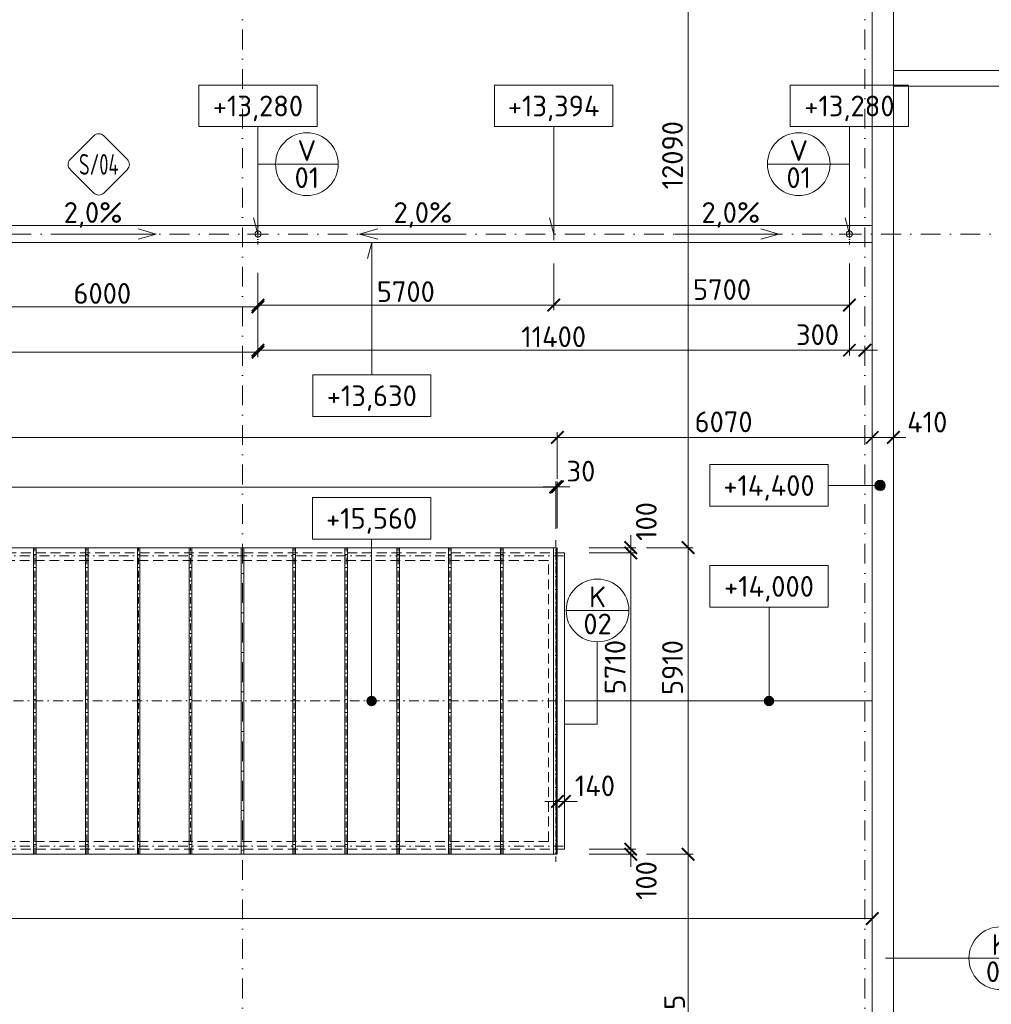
# Model space of a CAD drawing. Header units: millimetres. Extents: x 5450 to 1919026, y -34905 to 130825.
# Tile 124 of 154: x 202045 to 220772, y 60624 to 79601. Entities that reach past the tile are written whole.
import ezdxf
from ezdxf.enums import TextEntityAlignment as Align

# ---------------------------------------------------------------- set-up
doc = ezdxf.new("R2010")
doc.units = ezdxf.units.MM
for name, pattern in [('CENTERX2', [101.6, 63.5, -12.7, 12.7, -12.7]), ('DASHDOT', [25.4, 12.7, -6.35, 0, -6.35]), ('ČÁRKOVANÁ', [19.05, 12.7, -6.35])]:
    doc.linetypes.add(name, pattern=pattern)
doc.layers.get('Defpoints').update_dxf_attribs({"color": 8})
for name, color, linetype, lineweight in [('A99_N_kce-pohl', 1, 'Continuous', 9), ('A99_N_koty-200', 5, 'Continuous', 5), ('A99_N_koty-vysk', 160, 'Continuous', 5), ('A99_N_znaceni 200', 5, 'Continuous', 5), ('A99_S_kce-pohl', 7, 'Continuous', 5), ('A99_S_kce-rez-sil', 7, 'Continuous', 15), ('A99_S_osy', 1, 'CENTERX2', 5)]:
    doc.layers.add(name, color=color, linetype=linetype, lineweight=lineweight)
doc.styles.add('A99_kota', font='isocpeur.ttf', dxfattribs={"height": 2})
doc.styles.add('A99_popis', font='isocpeur.ttf')
doc.styles.add('ad_popis 100', font='isocpeur.ttf', dxfattribs={"height": 200})
doc.dimstyles.new('A99_kota_200 new', dxfattribs={"dimscale": 200, "dimtxt": 2, "dimasz": 1.2, "dimexe": 0.5, "dimexo": 1.5, "dimgap": 0.3, "dimtad": 1, "dimdec": 0, "dimzin": 3, "dimdsep": 46, "dimtxsty": 'A99_kota', "dimblk": 'ARCHTICK', "dimcen": 2.5, "dimazin": 2, "dimtfac": 0.75, "dimtdec": 0, "dimtmove": 2, "dimatfit": 0, "dimfxl": 4, "dimfxlon": 1, "dimtolj": 1, "dimtzin": 0, "dimlwd": 5, "dimlwe": 5, "dimarcsym": 0})

# ---------------------------------------------------------------- blocks, each defined once
blk = doc.blocks.new('*U16')
at = {"color": 0, "linetype": 'ByBlock'}
blk.add_line((0, -2), (-5, -2), dxfattribs=at)
blk.add_lwpolyline([(0, -4), (11.4, -4), (11.4, 0), (0, 0)], close=True, dxfattribs=at)
at = {"color": 0, "linetype": 'ByBlock', "ltscale": 200, "const_width": 0.5}
blk.add_lwpolyline([(-5.25, -2, -1), (-4.75, -2, -1)], format="xyb", close=True, dxfattribs=at)
at = {"color": 0, "linetype": 'ByBlock'}
blk.add_circle((-5, -2), 0.5, dxfattribs=at)
at = {"color": 0, "linetype": 'ByBlock', "style": 'A99_kota'}
for tag, p in [('VYSKA', (5.7, -2.241)), ('VYSKA_POPIS1', (5.7, -6.041)), ('VYSKA_POPIS2', (5.9, -9.541)), ('VYSKA_POPIS3', (5.9, -13.041))]:
    blk.add_attdef(tag, text='', height=2, dxfattribs=at).set_placement(p, align=Align.MIDDLE)
blk = doc.blocks.new('*U17')
at = {"color": 0, "linetype": 'ByBlock'}
blk.add_line((5.7, -4), (5.7, -13.05), dxfattribs=at)
blk.add_lwpolyline([(0, -4), (11.4, -4), (11.4, 0), (0, 0)], close=True, dxfattribs=at)
at = {"color": 0, "linetype": 'ByBlock', "ltscale": 200, "const_width": 0.5}
blk.add_lwpolyline([(5.7, -13.3, -1), (5.7, -12.8, -1)], format="xyb", close=True, dxfattribs=at)
at = {"color": 0, "linetype": 'ByBlock', "style": 'A99_kota'}
for tag, p in [('VYSKA', (5.7, -2.241)), ('VYSKA_POPIS1', (5.7, -6.041)), ('VYSKA_POPIS2', (5.9, -9.541)), ('VYSKA_POPIS3', (5.9, -13.041))]:
    blk.add_attdef(tag, text='', height=2, dxfattribs=at).set_placement(p, align=Align.MIDDLE)
blk = doc.blocks.new('*U18')
at = {"color": 0, "linetype": 'ByBlock'}
blk.add_line((5.7, -4), (5.7, -19.6), dxfattribs=at)
blk.add_lwpolyline([(0, -4), (11.4, -4), (11.4, 0), (0, 0)], close=True, dxfattribs=at)
at = {"color": 0, "linetype": 'ByBlock', "ltscale": 200, "const_width": 0.5}
blk.add_lwpolyline([(5.7, -19.85, -1), (5.7, -19.35, -1)], format="xyb", close=True, dxfattribs=at)
at = {"color": 0, "linetype": 'ByBlock', "style": 'A99_kota'}
for tag, p in [('VYSKA', (5.7, -2.241)), ('VYSKA_POPIS1', (5.7, -6.041)), ('VYSKA_POPIS2', (5.9, -9.541)), ('VYSKA_POPIS3', (5.9, -13.041))]:
    blk.add_attdef(tag, text='', height=2, dxfattribs=at).set_placement(p, align=Align.MIDDLE)
blk = doc.blocks.new('*U20')
at = {"color": 0, "linetype": 'ByBlock'}
for p, q in [((5.7, -4), (5.7, -14.35)), ((5.7, -14.35), (5.286, -12.805))]:
    blk.add_line(p, q, dxfattribs=at)
blk.add_lwpolyline([(0, -4), (11.4, -4), (11.4, 0), (0, 0)], close=True, dxfattribs=at)
at = {"color": 0, "linetype": 'ByBlock', "style": 'A99_kota'}
for tag, p in [('VYSKA', (5.7, -2.241)), ('VYSKA_POPIS1', (5.7, -6.041)), ('VYSKA_POPIS2', (5.9, -9.541)), ('VYSKA_POPIS3', (5.9, -13.041))]:
    blk.add_attdef(tag, text='', height=2, dxfattribs=at).set_placement(p, align=Align.MIDDLE)
blk = doc.blocks.new('*U14')
at = {"color": 0, "linetype": 'ByBlock'}
blk.add_line((-3.02, 0), (3.02, 0), dxfattribs=at)
blk.add_circle((0, 0), 3.02, dxfattribs=at)
at = {"color": 0, "linetype": 'ByBlock', "style": 'A99_popis'}
for tag, p in [('KATEGORIE', (0, 1.31)), ('PRVEK', (0, -1.298))]:
    blk.add_attdef(tag, text='', height=2, dxfattribs=at).set_placement(p, align=Align.MIDDLE_CENTER)
blk = doc.blocks.new('*U26')
at = {"color": 0}
for p, q in [((-0.72, 4.14), (-4.15, 0.71)), ((4.14, 0.71), (0.71, 4.14)), ((-4.15, -0.72), (-0.72, -4.15)), ((0.71, -4.15), (4.14, -0.72))]:
    blk.add_line(p, q, dxfattribs=at)
for centre, start, end in [((0, 3.42), 45, 135), ((-3.43, 0), 135, 225), ((3.42, 0), 315, 45), ((0, -3.43), 225, 315)]:
    blk.add_arc(centre, 1.01, start, end, dxfattribs=at)
at = {"color": 0, "linetype": 'ByBlock', "style": 'A99_popis', "width": 0.953108}
blk.add_attdef('SKLADBA', text='', height=3, rotation=0.0103, dxfattribs=at).set_placement((-2.86, -1.51), (2.86, -1.5), align=Align.FIT)
blk = doc.blocks.new('*U21')
at = {"color": 0, "linetype": 'ByBlock'}
for p, q in [((5.7, 12.75), (5.286, 11.205)), ((5.7, 0), (5.7, 12.75))]:
    blk.add_line(p, q, dxfattribs=at)
blk.add_lwpolyline([(0, -4), (11.4, -4), (11.4, 0), (0, 0)], close=True, dxfattribs=at)
at = {"color": 0, "linetype": 'ByBlock', "style": 'A99_kota'}
for tag, p in [('VYSKA', (5.7, -2.241)), ('VYSKA_POPIS1', (5.7, -6.041)), ('VYSKA_POPIS2', (5.9, -9.541)), ('VYSKA_POPIS3', (5.9, -13.041))]:
    blk.add_attdef(tag, text='', height=2, dxfattribs=at).set_placement(p, align=Align.MIDDLE)
blk = doc.blocks.new('_ArchTick')
at = {"color": 0, "linetype": 'ByBlock', "const_width": 0.15}
blk.add_lwpolyline([(-0.5, -0.5), (0.5, 0.5)], dxfattribs=at)
blk = doc.blocks.new('*D1069')
at = {"layer": 'A99_N_koty-200', "color": 0, "linetype": 'Continuous', "lineweight": 5, "transparency": 16777216}
for p, q in [((79717, 70750), (79717, 71650)), ((79717, 71550), (212407, 71550)), ((212407, 70750), (212407, 71650))]:
    blk.add_line(p, q, dxfattribs=at)
at = {"layer": 'Defpoints', "color": 0, "linetype": 'Continuous', "lineweight": 18, "transparency": 16777216}
for p in [(212407, 71550), (79717, 69425), (212407, 69425)]:
    blk.add_point(p, dxfattribs=at)
at = {"layer": 'A99_N_koty-200', "color": 0, "linetype": 'Continuous', "lineweight": 5, "transparency": 16777216, "xscale": 240, "yscale": 240, "zscale": 240, "rotation": 180}
blk.add_blockref('_ArchTick', (79717, 71550), dxfattribs=at)
at = {"layer": 'A99_N_koty-200', "color": 0, "linetype": 'Continuous', "lineweight": 5, "transparency": 16777216, "xscale": 240, "yscale": 240, "zscale": 240}
blk.add_blockref('_ArchTick', (212407, 71550), dxfattribs=at)
at = {"layer": 'A99_N_koty-200', "color": 0, "linetype": 'Continuous', "transparency": 16777216, "insert": (144862, 71850), "char_height": 400, "attachment_point": 5, "style": 'A99_kota'}
blk.add_mtext('\\A1;132690', dxfattribs=at)
blk = doc.blocks.new('*D1071')
at = {"layer": 'A99_N_koty-200', "color": 0, "linetype": 'Continuous', "lineweight": 5, "transparency": 16777216}
for p, q in [((212407, 70750), (212407, 71650)), ((212407, 71550), (218477, 71550)), ((218477, 71550), (218477, 71650))]:
    blk.add_line(p, q, dxfattribs=at)
at = {"layer": 'Defpoints', "color": 0, "linetype": 'Continuous', "lineweight": 18, "transparency": 16777216}
for p in [(218477, 71550), (218477, 71345), (212407, 69425)]:
    blk.add_point(p, dxfattribs=at)
at = {"layer": 'A99_N_koty-200', "color": 0, "linetype": 'Continuous', "lineweight": 5, "transparency": 16777216, "xscale": 240, "yscale": 240, "zscale": 240, "rotation": 180}
blk.add_blockref('_ArchTick', (212407, 71550), dxfattribs=at)
at = {"layer": 'A99_N_koty-200', "color": 0, "linetype": 'Continuous', "lineweight": 5, "transparency": 16777216, "xscale": 240, "yscale": 240, "zscale": 240}
blk.add_blockref('_ArchTick', (218477, 71550), dxfattribs=at)
at = {"layer": 'A99_N_koty-200', "color": 0, "linetype": 'Continuous', "transparency": 16777216, "insert": (215612, 71850), "char_height": 400, "attachment_point": 5, "style": 'A99_kota'}
blk.add_mtext('\\A1;6070', dxfattribs=at)
blk = doc.blocks.new('*D1073')
at = {"layer": 'A99_N_koty-200', "color": 0, "linetype": 'Continuous', "lineweight": 5, "transparency": 16777216}
for p, q in [((218477, 71550), (218237, 71550)), ((218477, 71550), (218477, 71450)), ((218887, 71550), (218477, 71550)), ((218887, 71550), (218887, 71650)), ((218887, 71550), (219127, 71550))]:
    blk.add_line(p, q, dxfattribs=at)
at = {"layer": 'Defpoints', "color": 0, "linetype": 'Continuous', "lineweight": 18, "transparency": 16777216}
for p in [(218477, 71550), (218477, 71550), (218887, 71315)]:
    blk.add_point(p, dxfattribs=at)
at = {"layer": 'A99_N_koty-200', "color": 0, "linetype": 'Continuous', "lineweight": 5, "transparency": 16777216, "xscale": 240, "yscale": 240, "zscale": 240}
blk.add_blockref('_ArchTick', (218477, 71550), dxfattribs=at)
at = {"layer": 'A99_N_koty-200', "color": 0, "linetype": 'Continuous', "lineweight": 5, "transparency": 16777216, "xscale": 240, "yscale": 240, "zscale": 240, "rotation": 180}
blk.add_blockref('_ArchTick', (218887, 71550), dxfattribs=at)
at = {"layer": 'A99_N_koty-200', "color": 0, "linetype": 'Continuous', "transparency": 16777216, "insert": (219537, 71845), "char_height": 400, "attachment_point": 5, "style": 'A99_kota'}
blk.add_mtext('\\A1;410', dxfattribs=at)
blk = doc.blocks.new('*D1079')
at = {"layer": 'A99_N_koty-200', "color": 0, "linetype": 'Continuous', "lineweight": 5, "transparency": 16777216}
for p, q in [((212377, 70600), (212137, 70600)), ((212377, 69800), (212377, 70700)), ((212377, 70600), (212407, 70600)), ((212407, 69800), (212407, 70700)), ((212407, 70600), (212647, 70600))]:
    blk.add_line(p, q, dxfattribs=at)
at = {"layer": 'Defpoints', "color": 0, "linetype": 'Continuous', "lineweight": 18, "transparency": 16777216}
for p in [(212407, 70600), (212377, 69425), (212407, 69425)]:
    blk.add_point(p, dxfattribs=at)
at = {"layer": 'A99_N_koty-200', "color": 0, "linetype": 'Continuous', "lineweight": 5, "transparency": 16777216, "xscale": 240, "yscale": 240, "zscale": 240}
blk.add_blockref('_ArchTick', (212377, 70600), dxfattribs=at)
at = {"layer": 'A99_N_koty-200', "color": 0, "linetype": 'Continuous', "lineweight": 5, "transparency": 16777216, "xscale": 240, "yscale": 240, "zscale": 240, "rotation": 180}
blk.add_blockref('_ArchTick', (212407, 70600), dxfattribs=at)
at = {"layer": 'A99_N_koty-200', "color": 0, "linetype": 'Continuous', "transparency": 16777216, "insert": (212862, 70900), "char_height": 400, "attachment_point": 5, "style": 'A99_kota'}
blk.add_mtext('\\A1;30', dxfattribs=at)
blk = doc.blocks.new('*D1185')
at = {"layer": 'A99_N_koty-200', "color": 0, "linetype": 'Continuous', "lineweight": 5, "transparency": 16777216}
for p, q in [((214127, 81515), (215027, 81515)), ((214927, 69425), (214927, 81515)), ((214127, 69425), (215027, 69425))]:
    blk.add_line(p, q, dxfattribs=at)
at = {"layer": 'Defpoints', "color": 0, "linetype": 'Continuous', "lineweight": 18, "transparency": 16777216}
for p in [(212407, 81515), (214927, 81515), (212407, 69425)]:
    blk.add_point(p, dxfattribs=at)
at = {"layer": 'A99_N_koty-200', "color": 0, "linetype": 'Continuous', "lineweight": 5, "transparency": 16777216, "xscale": 240, "yscale": 240, "zscale": 240}
for p, rotation in [((214927, 81515), 89.9999999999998), ((214927, 69425), 269.9999999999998)]:
    blk.add_blockref('_ArchTick', p, dxfattribs=dict(at, rotation=rotation))
at = {"layer": 'A99_N_koty-200', "color": 0, "linetype": 'Continuous', "transparency": 16777216, "insert": (214627, 76990), "char_height": 400, "attachment_point": 5, "rotation": 90, "style": 'A99_kota'}
blk.add_mtext('\\A1;12090', dxfattribs=at)
blk = doc.blocks.new('*D1213')
at = {"layer": 'A99_N_koty-200', "color": 0, "linetype": 'Continuous', "lineweight": 5, "transparency": 16777216}
for p, q in [((213022, 69325), (213922, 69325)), ((213822, 69325), (213822, 63615)), ((213022, 63615), (213922, 63615))]:
    blk.add_line(p, q, dxfattribs=at)
at = {"layer": 'Defpoints', "color": 0, "linetype": 'Continuous', "lineweight": 18, "transparency": 16777216}
for p in [(212547, 69325), (212407, 63615), (213822, 63615)]:
    blk.add_point(p, dxfattribs=at)
at = {"layer": 'A99_N_koty-200', "color": 0, "linetype": 'Continuous', "lineweight": 5, "transparency": 16777216, "xscale": 240, "yscale": 240, "zscale": 240}
for p, rotation in [((213822, 69325), 90), ((213822, 63615), 270)]:
    blk.add_blockref('_ArchTick', p, dxfattribs=dict(at, rotation=rotation))
at = {"layer": 'A99_N_koty-200', "color": 0, "linetype": 'Continuous', "transparency": 16777216, "insert": (213522, 67125), "char_height": 400, "attachment_point": 5, "rotation": 90, "style": 'A99_kota'}
blk.add_mtext('\\A1;5710', dxfattribs=at)
blk = doc.blocks.new('*D1215')
at = {"layer": 'A99_N_koty-200', "color": 0, "linetype": 'Continuous', "lineweight": 5, "transparency": 16777216}
for p, q in [((213822, 63615), (213822, 63855)), ((213022, 63615), (213922, 63615)), ((213822, 63615), (213822, 63515)), ((213022, 63515), (213922, 63515)), ((213822, 63515), (213822, 63275))]:
    blk.add_line(p, q, dxfattribs=at)
at = {"layer": 'Defpoints', "color": 0, "linetype": 'Continuous', "lineweight": 18, "transparency": 16777216}
for p in [(212407, 63615), (212407, 63515), (213822, 63515)]:
    blk.add_point(p, dxfattribs=at)
at = {"layer": 'A99_N_koty-200', "color": 0, "linetype": 'Continuous', "lineweight": 5, "transparency": 16777216, "xscale": 240, "yscale": 240, "zscale": 240}
for p, rotation in [((213822, 63615), 270), ((213822, 63515), 90)]:
    blk.add_blockref('_ArchTick', p, dxfattribs=dict(at, rotation=rotation))
at = {"layer": 'A99_N_koty-200', "color": 0, "linetype": 'Continuous', "transparency": 16777216, "insert": (214122, 63010), "char_height": 400, "attachment_point": 5, "rotation": 90, "style": 'A99_kota'}
blk.add_mtext('\\A1;100', dxfattribs=at)
blk = doc.blocks.new('*D1217')
at = {"layer": 'A99_N_koty-200', "color": 0, "linetype": 'Continuous', "lineweight": 5, "transparency": 16777216}
for p, q in [((213822, 69425), (213822, 69665)), ((213022, 69425), (213922, 69425)), ((213022, 69325), (213922, 69325)), ((213822, 69325), (213822, 69425)), ((213822, 69325), (213822, 69085))]:
    blk.add_line(p, q, dxfattribs=at)
at = {"layer": 'Defpoints', "color": 0, "linetype": 'Continuous', "lineweight": 18, "transparency": 16777216}
for p in [(212407, 69425), (212547, 69325), (213822, 69425)]:
    blk.add_point(p, dxfattribs=at)
at = {"layer": 'A99_N_koty-200', "color": 0, "linetype": 'Continuous', "lineweight": 5, "transparency": 16777216, "xscale": 240, "yscale": 240, "zscale": 240}
for p, rotation in [((213822, 69425), 270), ((213822, 69325), 90)]:
    blk.add_blockref('_ArchTick', p, dxfattribs=dict(at, rotation=rotation))
at = {"layer": 'A99_N_koty-200', "color": 0, "linetype": 'Continuous', "transparency": 16777216, "insert": (214122, 69930), "char_height": 400, "attachment_point": 5, "rotation": 90, "style": 'A99_kota'}
blk.add_mtext('\\A1;100', dxfattribs=at)
blk = doc.blocks.new('*D1221')
at = {"layer": 'A99_N_koty-200', "color": 0, "linetype": 'Continuous', "lineweight": 5, "transparency": 16777216}
for p, q in [((214127, 69425), (215027, 69425)), ((214927, 63515), (214927, 69425)), ((214127, 63515), (215027, 63515))]:
    blk.add_line(p, q, dxfattribs=at)
at = {"layer": 'Defpoints', "color": 0, "linetype": 'Continuous', "lineweight": 18, "transparency": 16777216}
for p in [(212407, 69425), (214927, 69425), (212407, 63515)]:
    blk.add_point(p, dxfattribs=at)
at = {"layer": 'A99_N_koty-200', "color": 0, "linetype": 'Continuous', "lineweight": 5, "transparency": 16777216, "xscale": 240, "yscale": 240, "zscale": 240}
for p, rotation in [((214927, 69425), 90), ((214927, 63515), 270)]:
    blk.add_blockref('_ArchTick', p, dxfattribs=dict(at, rotation=rotation))
at = {"layer": 'A99_N_koty-200', "color": 0, "linetype": 'Continuous', "transparency": 16777216, "insert": (214627, 67115), "char_height": 400, "attachment_point": 5, "rotation": 90, "style": 'A99_kota'}
blk.add_mtext('\\A1;5910', dxfattribs=at)
blk = doc.blocks.new('*D1223')
at = {"layer": 'A99_N_koty-200', "color": 0, "linetype": 'Continuous', "lineweight": 5, "transparency": 16777216}
for p, q in [((214127, 63515), (215027, 63515)), ((214927, 63515), (214927, 56930)), ((214927, 56930), (215027, 56930))]:
    blk.add_line(p, q, dxfattribs=at)
at = {"layer": 'Defpoints', "color": 0, "linetype": 'Continuous', "lineweight": 18, "transparency": 16777216}
for p in [(212407, 63515), (214927, 56930), (214927, 56930)]:
    blk.add_point(p, dxfattribs=at)
at = {"layer": 'A99_N_koty-200', "color": 0, "linetype": 'Continuous', "lineweight": 5, "transparency": 16777216, "xscale": 240, "yscale": 240, "zscale": 240}
for p, rotation in [((214927, 63515), 90), ((214927, 56930), 270)]:
    blk.add_blockref('_ArchTick', p, dxfattribs=dict(at, rotation=rotation))
at = {"layer": 'A99_N_koty-200', "color": 0, "linetype": 'Continuous', "transparency": 16777216, "insert": (214667, 60223), "char_height": 400, "attachment_point": 5, "rotation": 90, "style": 'A99_kota'}
blk.add_mtext('\\A1;6585', dxfattribs=at)
blk = doc.blocks.new('*D1227')
at = {"layer": 'A99_N_koty-200', "color": 0, "linetype": 'Continuous', "lineweight": 5, "transparency": 16777216}
for p, q in [((73647, 62275), (73647, 62375)), ((73647, 62275), (218477, 62275)), ((218477, 62275), (218477, 62375))]:
    blk.add_line(p, q, dxfattribs=at)
at = {"layer": 'Defpoints', "color": 0, "linetype": 'Continuous', "lineweight": 18, "transparency": 16777216}
for p in [(218477, 62275), (218477, 62265), (73647, 62070)]:
    blk.add_point(p, dxfattribs=at)
at = {"layer": 'A99_N_koty-200', "color": 0, "linetype": 'Continuous', "lineweight": 5, "transparency": 16777216, "xscale": 240, "yscale": 240, "zscale": 240, "rotation": 180}
blk.add_blockref('_ArchTick', (73647, 62275), dxfattribs=at)
at = {"layer": 'A99_N_koty-200', "color": 0, "linetype": 'Continuous', "lineweight": 5, "transparency": 16777216, "xscale": 240, "yscale": 240, "zscale": 240}
blk.add_blockref('_ArchTick', (218477, 62275), dxfattribs=at)
at = {"layer": 'A99_N_koty-200', "color": 0, "linetype": 'Continuous', "transparency": 16777216, "insert": (144737, 62575), "char_height": 400, "attachment_point": 5, "style": 'A99_kota'}
blk.add_mtext('\\A1;144830', dxfattribs=at)
blk = doc.blocks.new('*D1233')
at = {"layer": 'A99_N_koty-200', "color": 0, "linetype": 'Continuous', "lineweight": 5, "transparency": 16777216}
for p, q in [((212407, 64535), (212167, 64535)), ((212407, 64535), (212407, 64435)), ((212547, 64535), (212407, 64535)), ((212547, 64535), (212547, 64435)), ((212547, 64535), (212787, 64535))]:
    blk.add_line(p, q, dxfattribs=at)
at = {"layer": 'Defpoints', "color": 0, "linetype": 'Continuous', "lineweight": 18, "transparency": 16777216}
for p in [(212407, 64535), (212407, 64535), (212547, 64535)]:
    blk.add_point(p, dxfattribs=at)
at = {"layer": 'A99_N_koty-200', "color": 0, "linetype": 'Continuous', "lineweight": 5, "transparency": 16777216, "xscale": 240, "yscale": 240, "zscale": 240}
blk.add_blockref('_ArchTick', (212407, 64535), dxfattribs=at)
at = {"layer": 'A99_N_koty-200', "color": 0, "linetype": 'Continuous', "lineweight": 5, "transparency": 16777216, "xscale": 240, "yscale": 240, "zscale": 240, "rotation": 180}
blk.add_blockref('_ArchTick', (212547, 64535), dxfattribs=at)
at = {"layer": 'A99_N_koty-200', "color": 0, "linetype": 'Continuous', "transparency": 16777216, "insert": (213132, 64835), "char_height": 400, "attachment_point": 5, "style": 'A99_kota'}
blk.add_mtext('\\A1;140', dxfattribs=at)
blk = doc.blocks.new('*D1297')
at = {"layer": 'A99_N_koty-200', "color": 0, "linetype": 'Continuous', "lineweight": 5, "transparency": 16777216}
for p, q in [((194637, 73995), (194637, 73095)), ((206637, 73995), (206637, 73095)), ((194637, 73195), (206637, 73195))]:
    blk.add_line(p, q, dxfattribs=at)
at = {"layer": 'Defpoints', "color": 0, "linetype": 'Continuous', "lineweight": 18, "transparency": 16777216}
for p in [(194637, 75470), (206637, 75470), (206637, 73195)]:
    blk.add_point(p, dxfattribs=at)
at = {"layer": 'A99_N_koty-200', "color": 0, "linetype": 'Continuous', "lineweight": 5, "transparency": 16777216, "xscale": 240, "yscale": 240, "zscale": 240, "rotation": 180}
blk.add_blockref('_ArchTick', (194637, 73195), dxfattribs=at)
at = {"layer": 'A99_N_koty-200', "color": 0, "linetype": 'Continuous', "lineweight": 5, "transparency": 16777216, "xscale": 240, "yscale": 240, "zscale": 240}
blk.add_blockref('_ArchTick', (206637, 73195), dxfattribs=at)
at = {"layer": 'A99_N_koty-200', "color": 0, "linetype": 'Continuous', "transparency": 16777216, "insert": (200637, 73455), "char_height": 400, "attachment_point": 5, "style": 'A99_kota'}
blk.add_mtext('\\A1;12000', dxfattribs=at)
blk = doc.blocks.new('*D1299')
at = {"layer": 'A99_N_koty-200', "color": 0, "linetype": 'Continuous', "lineweight": 5, "transparency": 16777216}
for p, q in [((200637, 74560), (200637, 73965)), ((206637, 74560), (206637, 73965)), ((206637, 74065), (200637, 74065))]:
    blk.add_line(p, q, dxfattribs=at)
at = {"layer": 'Defpoints', "color": 0, "linetype": 'Continuous', "lineweight": 18, "transparency": 16777216}
for p in [(200637, 74860), (206637, 74860), (200637, 74065)]:
    blk.add_point(p, dxfattribs=at)
at = {"layer": 'A99_N_koty-200', "color": 0, "linetype": 'Continuous', "lineweight": 5, "transparency": 16777216, "xscale": 240, "yscale": 240, "zscale": 240, "rotation": 180}
blk.add_blockref('_ArchTick', (200637, 74065), dxfattribs=at)
at = {"layer": 'A99_N_koty-200', "color": 0, "linetype": 'Continuous', "lineweight": 5, "transparency": 16777216, "xscale": 240, "yscale": 240, "zscale": 240}
blk.add_blockref('_ArchTick', (206637, 74065), dxfattribs=at)
at = {"layer": 'A99_N_koty-200', "color": 0, "linetype": 'Continuous', "transparency": 16777216, "insert": (203637, 74325), "char_height": 400, "attachment_point": 5, "style": 'A99_kota'}
blk.add_mtext('\\A1;6000', dxfattribs=at)
blk = doc.blocks.new('*D1549')
at = {"layer": 'A99_N_koty-200', "color": 0, "linetype": 'Continuous', "lineweight": 5, "transparency": 16777216}
for p, q in [((206637, 74030), (206637, 73130)), ((218037, 74030), (218037, 73130)), ((206637, 73230), (218037, 73230))]:
    blk.add_line(p, q, dxfattribs=at)
at = {"layer": 'Defpoints', "color": 0, "linetype": 'Continuous', "lineweight": 18, "transparency": 16777216}
for p in [(206637, 75470), (218037, 75470), (218037, 73230)]:
    blk.add_point(p, dxfattribs=at)
at = {"layer": 'A99_N_koty-200', "color": 0, "linetype": 'Continuous', "lineweight": 5, "transparency": 16777216, "xscale": 240, "yscale": 240, "zscale": 240, "rotation": 180}
blk.add_blockref('_ArchTick', (206637, 73230), dxfattribs=at)
at = {"layer": 'A99_N_koty-200', "color": 0, "linetype": 'Continuous', "lineweight": 5, "transparency": 16777216, "xscale": 240, "yscale": 240, "zscale": 240}
blk.add_blockref('_ArchTick', (218037, 73230), dxfattribs=at)
at = {"layer": 'A99_N_koty-200', "color": 0, "linetype": 'Continuous', "transparency": 16777216, "insert": (212337, 73490), "char_height": 400, "attachment_point": 5, "style": 'A99_kota'}
blk.add_mtext('\\A1;11400', dxfattribs=at)
blk = doc.blocks.new('*D1551')
at = {"layer": 'A99_N_koty-200', "color": 0, "linetype": 'Continuous', "lineweight": 5, "transparency": 16777216}
for p, q in [((212337, 74900), (212337, 74000)), ((218037, 74900), (218037, 74000)), ((218037, 74100), (212337, 74100))]:
    blk.add_line(p, q, dxfattribs=at)
at = {"layer": 'Defpoints', "color": 0, "linetype": 'Continuous', "lineweight": 18, "transparency": 16777216}
for p in [(212337, 75350), (218037, 75470), (212337, 74100)]:
    blk.add_point(p, dxfattribs=at)
at = {"layer": 'A99_N_koty-200', "color": 0, "linetype": 'Continuous', "lineweight": 5, "transparency": 16777216, "xscale": 240, "yscale": 240, "zscale": 240, "rotation": 180}
blk.add_blockref('_ArchTick', (212337, 74100), dxfattribs=at)
at = {"layer": 'A99_N_koty-200', "color": 0, "linetype": 'Continuous', "lineweight": 5, "transparency": 16777216, "xscale": 240, "yscale": 240, "zscale": 240}
blk.add_blockref('_ArchTick', (218037, 74100), dxfattribs=at)
at = {"layer": 'A99_N_koty-200', "color": 0, "linetype": 'Continuous', "transparency": 16777216, "insert": (215582, 74400), "char_height": 400, "attachment_point": 5, "style": 'A99_kota'}
blk.add_mtext('\\A1;5700', dxfattribs=at)
blk = doc.blocks.new('*D1553')
at = {"layer": 'A99_N_koty-200', "color": 0, "linetype": 'Continuous', "lineweight": 5, "transparency": 16777216}
for p, q in [((212337, 74900), (212337, 74000)), ((206637, 74725), (206637, 74000)), ((206637, 74100), (212337, 74100))]:
    blk.add_line(p, q, dxfattribs=at)
at = {"layer": 'Defpoints', "color": 0, "linetype": 'Continuous', "lineweight": 18, "transparency": 16777216}
for p in [(212337, 75480), (206637, 75025), (212337, 74100)]:
    blk.add_point(p, dxfattribs=at)
at = {"layer": 'A99_N_koty-200', "color": 0, "linetype": 'Continuous', "lineweight": 5, "transparency": 16777216, "xscale": 240, "yscale": 240, "zscale": 240, "rotation": 180}
blk.add_blockref('_ArchTick', (206637, 74100), dxfattribs=at)
at = {"layer": 'A99_N_koty-200', "color": 0, "linetype": 'Continuous', "lineweight": 5, "transparency": 16777216, "xscale": 240, "yscale": 240, "zscale": 240}
blk.add_blockref('_ArchTick', (212337, 74100), dxfattribs=at)
at = {"layer": 'A99_N_koty-200', "color": 0, "linetype": 'Continuous', "transparency": 16777216, "insert": (209487, 74360), "char_height": 400, "attachment_point": 5, "style": 'A99_kota'}
blk.add_mtext('\\A1;5700', dxfattribs=at)
blk = doc.blocks.new('*D1555')
at = {"layer": 'A99_N_koty-200', "color": 0, "linetype": 'Continuous', "lineweight": 5, "transparency": 16777216}
for p, q in [((218037, 73230), (217797, 73230)), ((218037, 73230), (218037, 73130)), ((218037, 73230), (218337, 73230)), ((218337, 73230), (218337, 73130)), ((218337, 73230), (218577, 73230))]:
    blk.add_line(p, q, dxfattribs=at)
at = {"layer": 'Defpoints', "color": 0, "linetype": 'Continuous', "lineweight": 18, "transparency": 16777216}
for p in [(218037, 73230), (218337, 73230), (218337, 73230)]:
    blk.add_point(p, dxfattribs=at)
at = {"layer": 'A99_N_koty-200', "color": 0, "linetype": 'Continuous', "lineweight": 5, "transparency": 16777216, "xscale": 240, "yscale": 240, "zscale": 240}
blk.add_blockref('_ArchTick', (218037, 73230), dxfattribs=at)
at = {"layer": 'A99_N_koty-200', "color": 0, "linetype": 'Continuous', "lineweight": 5, "transparency": 16777216, "xscale": 240, "yscale": 240, "zscale": 240, "rotation": 180}
blk.add_blockref('_ArchTick', (218337, 73230), dxfattribs=at)
at = {"layer": 'A99_N_koty-200', "color": 0, "linetype": 'Continuous', "transparency": 16777216, "insert": (217422, 73530), "char_height": 400, "attachment_point": 5, "style": 'A99_kota'}
blk.add_mtext('\\A1;300', dxfattribs=at)
blk = doc.blocks.new('*D1731')
at = {"layer": 'A99_N_koty-200', "color": 0, "linetype": 'Continuous', "lineweight": 5, "transparency": 16777216}
for p, q in [((146337, 69791), (146337, 70691)), ((212377, 69791), (212377, 70691)), ((212377, 70591), (146337, 70591))]:
    blk.add_line(p, q, dxfattribs=at)
at = {"layer": 'Defpoints', "color": 0, "linetype": 'Continuous', "lineweight": 18, "transparency": 16777216}
for p in [(146337, 70591), (146337, 69416), (212377, 69416)]:
    blk.add_point(p, dxfattribs=at)
at = {"layer": 'A99_N_koty-200', "color": 0, "linetype": 'Continuous', "lineweight": 5, "transparency": 16777216, "xscale": 240, "yscale": 240, "zscale": 240, "rotation": 180}
blk.add_blockref('_ArchTick', (146337, 70591), dxfattribs=at)
at = {"layer": 'A99_N_koty-200', "color": 0, "linetype": 'Continuous', "lineweight": 5, "transparency": 16777216, "xscale": 240, "yscale": 240, "zscale": 240}
blk.add_blockref('_ArchTick', (212377, 70591), dxfattribs=at)
at = {"layer": 'A99_N_koty-200', "color": 0, "linetype": 'Continuous', "transparency": 16777216, "insert": (179357, 70851), "char_height": 400, "attachment_point": 5, "style": 'A99_kota'}
blk.add_mtext('\\A1;66040', dxfattribs=at)

msp = doc.modelspace()

# ---------------------------------------------------------------- linework, layer by layer
at = {"layer": 'A99_N_kce-pohl', "linetype": 'Continuous', "lineweight": 9}
for p, q in [((202312.3, 63515), (202312.3, 69425)), ((202362.3, 63515), (202362.3, 69425)), ((203312.3, 63515), (203312.3, 69425)), ((203362.3, 63515), (203362.3, 69425)), ((204312.3, 63515), (204312.3, 69425)), ((204362.3, 63515), (204362.3, 69425)), ((205312.3, 63515), (205312.3, 69425)), ((205362.3, 63515), (205362.3, 69425)), ((206312.3, 63515), (206312.3, 69425)), ((206362.3, 63515), (206362.3, 69425)), ((207312.3, 63515), (207312.3, 69425)), ((207362.3, 63515), (207362.3, 69425)), ((208312.3, 63515), (208312.3, 69425)), ((208362.3, 63515), (208362.3, 69425)), ((209312.3, 63515), (209312.3, 69425)), ((209362.3, 63515), (209362.3, 69425)), ((210312.3, 63515), (210312.3, 69425)), ((210362.3, 63515), (210362.3, 69425)), ((211312.3, 63515), (211312.3, 69425)), ((211362.3, 63515), (211362.3, 69425)), ((212332.3, 63515), (212332.3, 69425))]:
    msp.add_line(p, q, dxfattribs=at)
for points in [[(218887.3, 56520), (218887.3, 94600)], [(218477.3, 57350), (218477.3, 94190)], [(212382.3, 63515), (212382.3, 69425)], [(212547.3, 63615), (212547.3, 69325)], [(202312.3, 66845), (202312.3, 66665)], [(202362.3, 66845), (202362.3, 66665)], [(203312.3, 66845), (203312.3, 66665)], [(203362.3, 66845), (203362.3, 66665)], [(204312.3, 66845), (204312.3, 66665)], [(204362.3, 66845), (204362.3, 66665)], [(205312.3, 66845), (205312.3, 66665)], [(205362.3, 66845), (205362.3, 66665)], [(206312.3, 66840), (206312.3, 66660)], [(206362.3, 66840), (206362.3, 66660)], [(208312.3, 66845), (208312.3, 66665)], [(208362.3, 66845), (208362.3, 66665)], [(210312.3, 66845), (210312.3, 66665)], [(210362.3, 66845), (210362.3, 66665)], [(211312.3, 66845), (211312.3, 66665)], [(211362.3, 66845), (211362.3, 66665)], [(218477.3, 66470), (212547.3, 66470)]]:
    msp.add_lwpolyline(points, dxfattribs=at)
at = {"layer": 'A99_N_kce-pohl', "color": 1, "linetype": 'Continuous', "ltscale": 25}
msp.add_lwpolyline([(218477.3, 75305), (218477.3, 75635), (73787.3, 75635), (73787.3, 75305)], close=True, dxfattribs=at)
at = {"layer": 'A99_N_kce-pohl', "linetype": 'DASHDOT', "lineweight": 5, "ltscale": 5}
for points in [[(206637.3, 75270), (206637.3, 75670)], [(206437.3, 75470), (206837.3, 75470)]]:
    msp.add_lwpolyline(points, dxfattribs=at)
at = {"layer": 'A99_N_kce-pohl', "linetype": 'Continuous', "ltscale": 25}
msp.add_lwpolyline([(212337.3, 75350), (212337.3, 75590)], dxfattribs=at)
at = {"layer": 'A99_N_kce-pohl', "color": 1, "linetype": 'DASHDOT', "lineweight": 5, "ltscale": 5}
for points in [[(218037.3, 75270), (218037.3, 75670)], [(217837.3, 75470), (218237.3, 75470)]]:
    msp.add_lwpolyline(points, dxfattribs=at)
at = {"layer": 'A99_N_kce-pohl', "linetype": 'ČÁRKOVANÁ', "lineweight": 9, "ltscale": 15}
for points in [[(212547.3, 69325), (79577.3, 69325)], [(212237.3, 69175.3), (79887.3, 69175.3)], [(212237.3, 63764.7), (212237.3, 69175.3)], [(212237.3, 63764.7), (212237.3, 69175.3)], [(212237.3, 63764.7), (79887.3, 63764.7)], [(212547.3, 63615), (79577.3, 63615)]]:
    msp.add_lwpolyline(points, dxfattribs=at)
at = {"layer": 'A99_N_kce-pohl', "linetype": 'Continuous', "lineweight": 9}
msp.add_lwpolyline([(79717.3, 69425), (212407.3, 69425), (212407.3, 63515), (79717.3, 63515)], close=True, dxfattribs=at)
at = {"layer": 'A99_N_kce-pohl', "linetype": 'ČÁRKOVANÁ', "lineweight": 9, "ltscale": 3}
for points in [[(207312.3, 66845), (207312.3, 66665)], [(207362.3, 66845), (207362.3, 66665)], [(209312.3, 66845), (209312.3, 66665)], [(209362.3, 66845), (209362.3, 66665)]]:
    msp.add_lwpolyline(points, dxfattribs=at)
at = {"layer": 'A99_N_kce-pohl', "linetype": 'Continuous'}
msp.add_circle((206637.3, 75470), 60, dxfattribs=at)
at = {"layer": 'A99_N_kce-pohl', "color": 1, "linetype": 'Continuous'}
msp.add_circle((218037.3, 75470), 60, dxfattribs=at)
at = {"layer": 'A99_N_koty-vysk'}
for points in [[(204677.3, 75470), (204327.3, 75570)], [(208597.3, 75470), (208947.3, 75570)], [(216677.3, 75470), (216327.3, 75570)], [(204677.3, 75470), (202677.3, 75470)], [(204677.3, 75470), (204327.3, 75370)], [(208597.3, 75470), (210597.3, 75470)], [(208597.3, 75470), (208947.3, 75370)], [(216677.3, 75470), (214677.3, 75470)], [(216677.3, 75470), (216327.3, 75370)]]:
    msp.add_lwpolyline(points, dxfattribs=at)
at = {"layer": 'A99_N_znaceni 200'}
for points in [[(206975.8, 76816.5), (206637.3, 76816.5)], [(218037.3, 76816.5), (217663.8, 76816.5)]]:
    msp.add_lwpolyline(points, dxfattribs=at)
at = {"layer": 'A99_N_znaceni 200', "lineweight": 5}
for points in [[(213177.3, 67610.8), (213177.3, 66022.5)], [(212552.3, 66022.5), (213177.3, 66022.5)], [(220340.5, 61512.5), (218735.3, 61512.5)]]:
    msp.add_lwpolyline(points, dxfattribs=at)
at = {"layer": 'A99_S_kce-pohl', "linetype": 'Continuous', "ltscale": 25}
msp.add_line((218887.3, 78620), (218887.3, 57620), dxfattribs=at)
for points in [[(218887.3, 78620), (231537.3, 78620), (231537.3, 57070), (218887.3, 57070)], [(218887.3, 78320), (231237.3, 78320), (231237.3, 57370), (218887.3, 57370)]]:
    msp.add_lwpolyline(points, dxfattribs=at)
at = {"layer": 'A99_S_kce-rez-sil'}
msp.add_line((218887.3, 63320), (218887.3, 57620), dxfattribs=at)
at = {"layer": 'A99_S_osy', "linetype": 'DASHDOT', "lineweight": 5, "ltscale": 10}
for p, q in [((212377.3, 69570), (212377.3, 63370)), ((202337.3, 63515), (202337.3, 69425)), ((203337.3, 63515), (203337.3, 69425)), ((204337.3, 63515), (204337.3, 69425)), ((205337.3, 63515), (205337.3, 69425)), ((207337.3, 63515), (207337.3, 69425)), ((208337.3, 63515), (208337.3, 69425)), ((209337.3, 63515), (209337.3, 69425)), ((210337.3, 63515), (210337.3, 69425)), ((211337.3, 63515), (211337.3, 69425))]:
    msp.add_line(p, q, dxfattribs=at)
at = {"layer": 'A99_S_osy', "linetype": 'DASHDOT', "lineweight": 5, "ltscale": 30}
for points in [[(206337.3, 130470), (206337.3, 27060)], [(218337.3, 130470), (218337.3, 27060)], [(244182.3, 75470), (72162.3, 75470)]]:
    msp.add_lwpolyline(points, dxfattribs=at)
at = {"layer": 'A99_S_osy', "linetype": 'DASHDOT', "lineweight": 5, "ltscale": 15}
for points in [[(212527.3, 69265), (79652.3, 69265)], [(212407.3, 66470), (79717.3, 66470)], [(212527.3, 63675), (79652.3, 63675)]]:
    msp.add_lwpolyline(points, dxfattribs=at)

# ---------------------------------------------------------------- block references
at = {"layer": 'A99_N_koty-vysk', "xscale": 200, "yscale": 200, "zscale": 200}
for name, p, values in [('*U20', (205497.3, 78340), {'VYSKA': '+13,280'}), ('*U20', (211197.3, 78340), {'VYSKA': '+13,394'}), ('*U20', (216897.3, 78340), {'VYSKA': '+13,280'}), ('*U21', (207692.3, 72755), {'VYSKA': '+13,630'})]:
    msp.add_blockref(name, p, dxfattribs=at).add_auto_attribs(values)
at = {"layer": 'A99_N_koty-vysk'}
ref = msp.add_blockref('*U16', (217627.3, 71025), dxfattribs=dict(at, xscale=-200, yscale=200, zscale=200))
ref.add_attrib('VYSKA', '+14,400', dxfattribs={"layer": '0', "color": 0, "linetype": 'ByBlock', "height": 400, "style": 'A99_kota'}).set_placement((216487.3, 70576.8), align=Align.MIDDLE)
ref = msp.add_blockref('*U18', (209968, 70390), dxfattribs=dict(at, xscale=-200, yscale=200, zscale=200))
ref.add_attrib('VYSKA', '+15,560', dxfattribs={"layer": '0', "color": 0, "linetype": 'ByBlock', "height": 400, "style": 'A99_kota'}).set_placement((208828, 69941.8), align=Align.MIDDLE)
ref = msp.add_blockref('*U17', (217627.3, 69080), dxfattribs=dict(at, xscale=-200, yscale=200, zscale=200))
ref.add_attrib('VYSKA', '+14,000', dxfattribs={"layer": '0', "color": 0, "linetype": 'ByBlock', "height": 400, "style": 'A99_kota'}).set_placement((216487.3, 68631.8), align=Align.MIDDLE)
at = {"layer": 'A99_N_znaceni 200', "lineweight": 5}
ref = msp.add_blockref('*U26', (203569.8, 76812.5), dxfattribs=dict(at, xscale=133.3, yscale=133.3, zscale=133.3))
ref.add_attrib('SKLADBA', 'S/04', dxfattribs={"layer": '0', "color": 0, "linetype": 'ByBlock', "height": 399.9, "rotation": 0.01026, "style": 'A99_popis', "width": 0.635405}).set_placement((203188.1, 76611.8), (203950.4, 76611.9), align=Align.FIT)
at = {"layer": 'A99_N_znaceni 200', "xscale": 200, "yscale": 200, "zscale": 200}
for p, values in [((207579.8, 76816.5), {'KATEGORIE': 'V', 'PRVEK': '01'}), ((217059.8, 76816.5), {'KATEGORIE': 'V', 'PRVEK': '01'}), ((220944.5, 61512.5), {'KATEGORIE': 'K', 'PRVEK': '03'})]:
    msp.add_blockref('*U14', p, dxfattribs=at).add_auto_attribs(values)
at = {"layer": 'A99_N_znaceni 200'}
ref = msp.add_blockref('*U14', (213182.3, 68214.8), dxfattribs=dict(at, xscale=-200, yscale=200, zscale=200))
ref.add_attrib('KATEGORIE', 'K', dxfattribs={"layer": '0', "color": 0, "linetype": 'ByBlock', "height": 400, "style": 'A99_popis'}).set_placement((213182.3, 68476.8), align=Align.MIDDLE_CENTER)
ref.add_attrib('PRVEK', '02', dxfattribs={"layer": '0', "color": 0, "linetype": 'ByBlock', "height": 400, "style": 'A99_popis'}).set_placement((213182.3, 67955.2), align=Align.MIDDLE_CENTER)

# ---------------------------------------------------------------- texts
at = {"layer": 'A99_N_koty-vysk', "char_height": 400, "style": 'ad_popis 100'}
for insert, attachment_point in [((204024.3, 76085), 3), ((209250.3, 76085), 1), ((216317.3, 76085), 3)]:
    msp.add_mtext_dynamic_manual_height_columns('2,0%', width=673.852, gutter_width=2000, heights=[0], dxfattribs=dict(at, insert=insert, attachment_point=attachment_point))

# ---------------------------------------------------------------- dimensions: what is measured, and where the dimension line sits
at = {"layer": 'A99_N_koty-200', "linetype": 'Continuous'}
for base, p1, p2, angle, picture, middle in [((214927.3, 81515), (212407.3, 69425), (212407.3, 81515), 90, '*D1185', (214627.3, 76990)), ((212337.3, 74100), (218037.3, 75470), (212337.3, 75350), 180, '*D1551', (215582.3, 74400)), ((218477.3, 71550), (218887.3, 71315), (218477.3, 71550), 180, '*D1073', (219537.3, 71845)), ((212407.3, 70600), (212377.3, 69425), (212407.3, 69425), 180, '*D1079', (212862.3, 70900)), ((213822.3, 69425), (212547.3, 69325), (212407.3, 69425), 270, '*D1217', (214122.3, 69930)), ((214927.3, 69425), (212407.3, 63515), (212407.3, 69425), 90, '*D1221', (214627.3, 67115)), ((213822.3, 63615), (212547.3, 69325), (212407.3, 63615), 90, '*D1213', (213522.3, 67125)), ((212407.3, 64535), (212547.3, 64535), (212407.3, 64535), 180, '*D1233', (213132.3, 64835)), ((213822.3, 63515), (212407.3, 63615), (212407.3, 63515), 90, '*D1215', (214122.3, 63010))]:
    dim = msp.add_linear_dim(base=base, p1=p1, p2=p2, angle=angle, dimstyle='A99_kota_200 new', override={"dimscale": 0, "dimtix": 1, "dimtofl": 1, "dimtmove": 2, "dimatfit": 0}, dxfattribs=at)
    dim.commit()
    dim.dimension.update_dxf_attribs({"geometry": picture, "text_midpoint": middle, "dimtype": 160})
for base, p1, p2, picture, middle in [((206637.3, 73195), (194637.3, 75470), (206637.3, 75470), '*D1297', (200637.3, 73455)), ((212337.3, 74100), (206637.3, 75025), (212337.3, 75480), '*D1553', (209487.3, 74360)), ((218037.3, 73230), (206637.3, 75470), (218037.3, 75470), '*D1549', (212337.3, 73490))]:
    dim = msp.add_linear_dim(base=base, p1=p1, p2=p2, dimstyle='A99_kota_200 new', override={"dimscale": 0, "dimtix": 1, "dimtofl": 1, "dimtmove": 2, "dimatfit": 0}, dxfattribs=at)
    dim.commit()
    dim.dimension.update_dxf_attribs({"geometry": picture, "text_midpoint": middle})
for base, p1, p2, angle, picture, middle in [((200637.3, 74065), (206637.3, 74860), (200637.3, 74860), 180, '*D1299', (203637.3, 74325)), ((146337.3, 70590.5), (212377.3, 69415.5), (146337.3, 69415.5), 180, '*D1731', (179357.3, 70850.5)), ((214927.3, 56930), (212407.3, 63515), (214927.3, 56930), 90, '*D1223', (214667.3, 60222.5))]:
    dim = msp.add_linear_dim(base=base, p1=p1, p2=p2, angle=angle, dimstyle='A99_kota_200 new', override={"dimscale": 0, "dimtix": 1, "dimtofl": 1, "dimtmove": 2, "dimatfit": 0}, dxfattribs=at)
    dim.commit()
    dim.dimension.update_dxf_attribs({"geometry": picture, "text_midpoint": middle})
for base, p1, p2, picture, middle in [((218337.3, 73230), (218037.3, 73230), (218337.3, 73230), '*D1555', (217422.3, 73530)), ((212407.3, 71550), (79717.3, 69425), (212407.3, 69425), '*D1069', (144862.3, 71850)), ((218477.3, 71550), (212407.3, 69425), (218477.3, 71345), '*D1071', (215612.3, 71850)), ((218477.3, 62275), (73647.3, 62070), (218477.3, 62265), '*D1227', (144737.3, 62575))]:
    dim = msp.add_linear_dim(base=base, p1=p1, p2=p2, dimstyle='A99_kota_200 new', override={"dimscale": 0, "dimtix": 1, "dimtofl": 1, "dimtmove": 2, "dimatfit": 0}, dxfattribs=at)
    dim.commit()
    dim.dimension.update_dxf_attribs({"geometry": picture, "text_midpoint": middle, "dimtype": 160})

doc.saveas('drawing.dxf')
